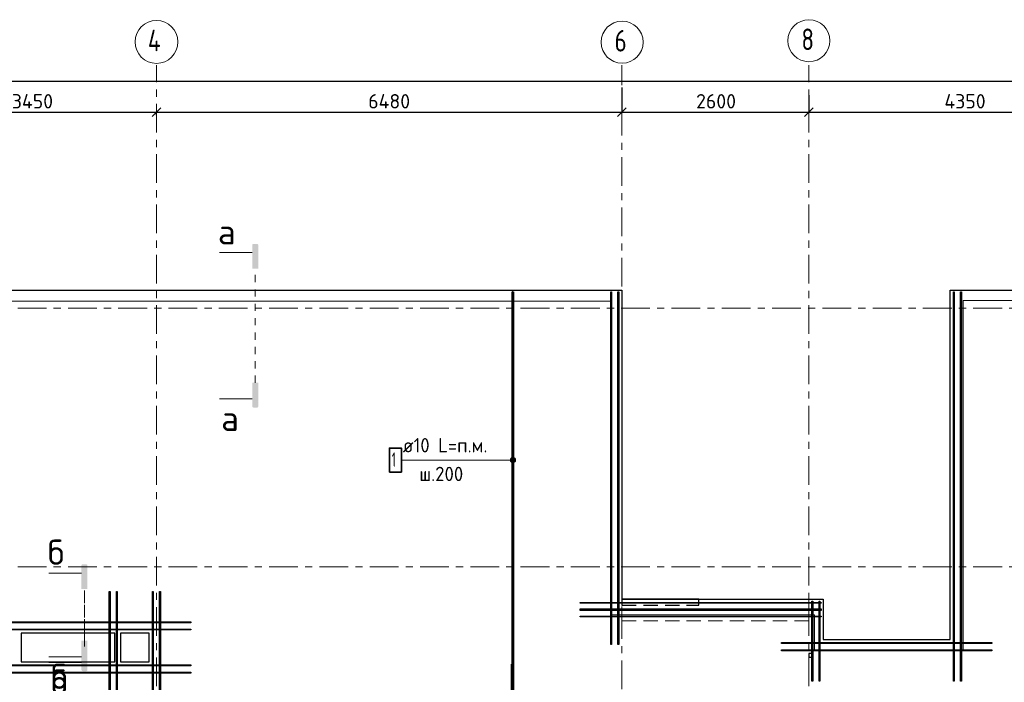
# Model space of a CAD drawing. Header units: metres. Extents: x -38 to 100, y -15 to 21.
# Tile 8 of 90: x 11 to 24, y 11 to 20. Entities that reach past the tile are written whole.
import ezdxf

# ---------------------------------------------------------------- set-up
doc = ezdxf.new("R2010")
doc.units = ezdxf.units.M
doc.header["$PDMODE"] = 65
for name, pattern in [('______11', [0.5, 0.4, -0.05, 0, -0.05]), ('______2', [0.27, 0.2, -0.07]), ('______3', [0.5, 0.4, -0.1]), ('______5', [1.1, 0.8, -0.1, 0.1, -0.1]), ('______9', [0.1, 0, -0.1])]:
    doc.linetypes.add(name, pattern=pattern)
for name, color, linetype, lineweight in [('XR$2$Осевая линия (1)', 7, '______5', 13), ('XR$2$Размерная линия (1)', 7, 'Continuous', 13), ('XR$3$Арм. стержнями нижней зоны', 180, 'Continuous', 35), ('XR$3$Арм.стержн. Доп. арматура', 180, 'Continuous', 35), ('XR$3$Балка (1)', 7, '______3', 13), ('XR$3$ВК__отв в полу 1-2 эт', 220, 'Continuous', 25), ('XR$3$Перекрытие (1)', 7, 'Continuous', 35), ('XR$5$Арм.стержн. Доп. арматура', 180, 'Continuous', 35), ('XR$5$Балка (1)', 7, '______3', 13), ('XR$5$Общий слой (1)_1', 7, 'Continuous', 13), ('XR$5$Перекрытие (1)', 7, 'Continuous', 35)]:
    doc.layers.add(name, color=color, linetype=linetype, lineweight=lineweight)
doc.styles.add('ISOCPEUR', font='txt')
doc.dimstyles.new('DIMSTYLE_3', dxfattribs={"dimtxt": 0.2, "dimasz": 0.2, "dimexe": 0, "dimexo": 0, "dimgap": 0.1, "dimtad": 2, "dimdec": 0, "dimlfac": 1000, "dimrnd": 5, "dimzin": 12, "dimdsep": 46, "dimtxsty": 'ISOCPEUR', "dimblk1": 'ALL_ML_STRICH', "dimblk2": 'ALL_ML_STRICH', "dimsah": 1, "dimcen": 0, "dimclrd": 7, "dimclre": 256, "dimclrt": 7, "dimadec": 0, "dimazin": 0, "dimtfac": 1, "dimtdec": 0, "dimtix": 1, "dimtmove": 2, "dimatfit": 3, "dimfxl": 0, "dimtzin": 0, "dimlwd": 0, "dimlwe": -3, "dimarcsym": 0})

# ---------------------------------------------------------------- blocks, each defined once
blk = doc.blocks.new('ALL_ML_STRICH')
at = {"color": 0, "linetype": 'ByBlock', "lineweight": -2}
for p, q in [((-1, 0), (0.5, 0)), ((-0.3, -0.3), (0.3, 0.3)), ((0, -0.5), (0, 0.5))]:
    blk.add_line(p, q, dxfattribs=at)
blk = doc.blocks.new('*D11')
at = {"layer": 'DEFPOINTS', "color": 7, "linetype": 'Continuous', "lineweight": 13, "transparency": 33554687}
for p in [(0.5, 19.557), (0.5, 19.377), (61.6, 17.12)]:
    blk.add_point(p, dxfattribs=at)
at = {"layer": 'XR$2$Размерная линия (1)', "color": 9, "linetype": 'Continuous', "lineweight": -2, "true_color": 0xc7c7c7, "transparency": 33554687}
for p, q in [((0.5, 19.357), (0.5, 19.557)), ((61.6, 17.14), (61.6, 19.557))]:
    blk.add_line(p, q, dxfattribs=at)
at = {"layer": 'XR$2$Размерная линия (1)', "color": 7, "linetype": 'Continuous', "lineweight": -2, "transparency": 33554687}
blk.add_line((0.5, 19.557), (61.6, 19.557), dxfattribs=at)
at = {"layer": 'XR$2$Размерная линия (1)', "color": 7, "linetype": 'Continuous', "lineweight": 13, "transparency": 33554687, "xscale": 0.2, "yscale": 0.2, "zscale": 0.2, "rotation": 180}
blk.add_blockref('ALL_ML_STRICH', (0.5, 19.557), dxfattribs=at)
at = {"layer": 'XR$2$Размерная линия (1)', "color": 7, "linetype": 'Continuous', "lineweight": 13, "transparency": 33554687, "xscale": 0.2, "yscale": 0.2, "zscale": 0.2}
blk.add_blockref('ALL_ML_STRICH', (61.6, 19.557), dxfattribs=at)
at = {"layer": 'XR$2$Размерная линия (1)', "color": 7, "linetype": 'Continuous', "lineweight": 13, "transparency": 33554687, "insert": (31.1, 19.707), "char_height": 0.2, "width": 1, "attachment_point": 5, "style": 'ISOCPEUR'}
blk.add_mtext('\\A1;{61100}', dxfattribs=at)
blk = doc.blocks.new('*D28')
at = {"layer": 'DEFPOINTS', "color": 7, "linetype": 'Continuous', "lineweight": 13, "transparency": 33554687}
for p in [(9.15, 19.126), (9.15, 19.126), (12.6, 19.061)]:
    blk.add_point(p, dxfattribs=at)
at = {"layer": 'XR$2$Размерная линия (1)', "color": 9, "linetype": 'Continuous', "lineweight": -2, "true_color": 0xc7c7c7, "transparency": 33554687}
for p, q in [((9.15, 19.126), (9.15, 19.126)), ((12.6, 19.081), (12.6, 19.126))]:
    blk.add_line(p, q, dxfattribs=at)
at = {"layer": 'XR$2$Размерная линия (1)', "color": 7, "linetype": 'Continuous', "lineweight": -2, "transparency": 33554687}
blk.add_line((9.15, 19.126), (12.6, 19.126), dxfattribs=at)
at = {"layer": 'XR$2$Размерная линия (1)', "color": 7, "linetype": 'Continuous', "lineweight": 13, "transparency": 33554687, "xscale": 0.2, "yscale": 0.2, "zscale": 0.2, "rotation": 180}
blk.add_blockref('ALL_ML_STRICH', (9.15, 19.126), dxfattribs=at)
at = {"layer": 'XR$2$Размерная линия (1)', "color": 7, "linetype": 'Continuous', "lineweight": 13, "transparency": 33554687, "xscale": 0.2, "yscale": 0.2, "zscale": 0.2}
blk.add_blockref('ALL_ML_STRICH', (12.6, 19.126), dxfattribs=at)
at = {"layer": 'XR$2$Размерная линия (1)', "color": 7, "linetype": 'Continuous', "lineweight": 13, "transparency": 33554687, "insert": (10.875, 19.276), "char_height": 0.2, "width": 0.8, "attachment_point": 5, "style": 'ISOCPEUR'}
blk.add_mtext('\\A1;{3450}', dxfattribs=at)
blk = doc.blocks.new('*D29')
at = {"layer": 'DEFPOINTS', "color": 7, "linetype": 'Continuous', "lineweight": 13, "transparency": 33554687}
for p in [(19.08, 19.487), (12.6, 19.126), (12.6, 19.061)]:
    blk.add_point(p, dxfattribs=at)
at = {"layer": 'XR$2$Размерная линия (1)', "color": 9, "linetype": 'Continuous', "lineweight": -2, "true_color": 0xc7c7c7, "transparency": 33554687}
for p, q in [((19.08, 19.467), (19.08, 19.126)), ((12.6, 19.081), (12.6, 19.126))]:
    blk.add_line(p, q, dxfattribs=at)
at = {"layer": 'XR$2$Размерная линия (1)', "color": 7, "linetype": 'Continuous', "lineweight": -2, "transparency": 33554687}
blk.add_line((12.6, 19.126), (19.08, 19.126), dxfattribs=at)
at = {"layer": 'XR$2$Размерная линия (1)', "color": 7, "linetype": 'Continuous', "lineweight": 13, "transparency": 33554687, "xscale": 0.2, "yscale": 0.2, "zscale": 0.2, "rotation": 180}
blk.add_blockref('ALL_ML_STRICH', (12.6, 19.126), dxfattribs=at)
at = {"layer": 'XR$2$Размерная линия (1)', "color": 7, "linetype": 'Continuous', "lineweight": 13, "transparency": 33554687, "xscale": 0.2, "yscale": 0.2, "zscale": 0.2}
blk.add_blockref('ALL_ML_STRICH', (19.08, 19.126), dxfattribs=at)
at = {"layer": 'XR$2$Размерная линия (1)', "color": 7, "linetype": 'Continuous', "lineweight": 13, "transparency": 33554687, "insert": (15.84, 19.276), "char_height": 0.2, "width": 0.8, "attachment_point": 5, "style": 'ISOCPEUR'}
blk.add_mtext('\\A1;{6480}', dxfattribs=at)
blk = doc.blocks.new('*D30')
at = {"layer": 'DEFPOINTS', "color": 7, "linetype": 'Continuous', "lineweight": 13, "transparency": 33554687}
for p in [(19.08, 19.487), (21.68, 19.379), (19.08, 19.126)]:
    blk.add_point(p, dxfattribs=at)
at = {"layer": 'XR$2$Размерная линия (1)', "color": 9, "linetype": 'Continuous', "lineweight": -2, "true_color": 0xc7c7c7, "transparency": 33554687}
for p, q in [((19.08, 19.467), (19.08, 19.126)), ((21.68, 19.359), (21.68, 19.126))]:
    blk.add_line(p, q, dxfattribs=at)
at = {"layer": 'XR$2$Размерная линия (1)', "color": 7, "linetype": 'Continuous', "lineweight": -2, "transparency": 33554687}
blk.add_line((19.08, 19.126), (21.68, 19.126), dxfattribs=at)
at = {"layer": 'XR$2$Размерная линия (1)', "color": 7, "linetype": 'Continuous', "lineweight": 13, "transparency": 33554687, "xscale": 0.2, "yscale": 0.2, "zscale": 0.2, "rotation": 180}
blk.add_blockref('ALL_ML_STRICH', (19.08, 19.126), dxfattribs=at)
at = {"layer": 'XR$2$Размерная линия (1)', "color": 7, "linetype": 'Continuous', "lineweight": 13, "transparency": 33554687, "xscale": 0.2, "yscale": 0.2, "zscale": 0.2}
blk.add_blockref('ALL_ML_STRICH', (21.68, 19.126), dxfattribs=at)
at = {"layer": 'XR$2$Размерная линия (1)', "color": 7, "linetype": 'Continuous', "lineweight": 13, "transparency": 33554687, "insert": (20.39, 19.276), "char_height": 0.2, "width": 0.8, "attachment_point": 5, "style": 'ISOCPEUR'}
blk.add_mtext('\\A1;{2600}', dxfattribs=at)
blk = doc.blocks.new('*D31')
at = {"layer": 'DEFPOINTS', "color": 7, "linetype": 'Continuous', "lineweight": 13, "transparency": 33554687}
for p in [(21.68, 19.379), (26.03, 19.379), (21.68, 19.126)]:
    blk.add_point(p, dxfattribs=at)
at = {"layer": 'XR$2$Размерная линия (1)', "color": 9, "linetype": 'Continuous', "lineweight": -2, "true_color": 0xc7c7c7, "transparency": 33554687}
for p, q in [((21.68, 19.359), (21.68, 19.126)), ((26.03, 19.359), (26.03, 19.126))]:
    blk.add_line(p, q, dxfattribs=at)
at = {"layer": 'XR$2$Размерная линия (1)', "color": 7, "linetype": 'Continuous', "lineweight": -2, "transparency": 33554687}
blk.add_line((21.68, 19.126), (26.03, 19.126), dxfattribs=at)
at = {"layer": 'XR$2$Размерная линия (1)', "color": 7, "linetype": 'Continuous', "lineweight": 13, "transparency": 33554687, "xscale": 0.2, "yscale": 0.2, "zscale": 0.2, "rotation": 180}
blk.add_blockref('ALL_ML_STRICH', (21.68, 19.126), dxfattribs=at)
at = {"layer": 'XR$2$Размерная линия (1)', "color": 7, "linetype": 'Continuous', "lineweight": 13, "transparency": 33554687, "xscale": 0.2, "yscale": 0.2, "zscale": 0.2}
blk.add_blockref('ALL_ML_STRICH', (26.03, 19.126), dxfattribs=at)
at = {"layer": 'XR$2$Размерная линия (1)', "color": 7, "linetype": 'Continuous', "lineweight": 13, "transparency": 33554687, "insert": (23.855, 19.276), "char_height": 0.2, "width": 0.8, "attachment_point": 5, "style": 'ISOCPEUR'}
blk.add_mtext('\\A1;{4350}', dxfattribs=at)

msp = doc.modelspace()

# ---------------------------------------------------------------- hatches: boundary and pattern name
at = {"linetype": 'Continuous', "lineweight": 25, "true_color": 0x000000, "transparency": 33554687}
for points in [[(13.9344, 17.2759), (13.9349, 17.2784), (13.9357, 17.2808), (13.9368, 17.2831), (13.9382, 17.2852), (13.9399, 17.2871), (13.9418, 17.2888), (13.944, 17.2902), (13.9463, 17.2914), (13.9487, 17.2922), (13.9512, 17.2927), (13.9537, 17.2929), (13.9982, 17.2929), (14.0008, 17.2927), (14.0033, 17.2922), (14.0057, 17.2914), (14.008, 17.2902), (14.0101, 17.2888), (14.0121, 17.2871), (14.0138, 17.2852), (14.0152, 17.2831), (14.0163, 17.2808), (14.0171, 17.2784), (14.0176, 17.2759), (14.0178, 17.2733), (14.0178, 16.9483), (13.9342, 16.9483), (13.9342, 17.2733)], [(13.9344, 17.2759), (13.9349, 17.2784), (13.9357, 17.2808), (13.9368, 17.2831), (13.9382, 17.2852), (13.9399, 17.2871), (13.9418, 17.2888), (13.944, 17.2902), (13.9463, 17.2914), (13.9487, 17.2922), (13.9512, 17.2927), (13.9537, 17.2929), (13.9982, 17.2929), (14.0008, 17.2927), (14.0033, 17.2922), (14.0057, 17.2914), (14.008, 17.2902), (14.0101, 17.2888), (14.0121, 17.2871), (14.0138, 17.2852), (14.0152, 17.2831), (14.0163, 17.2808), (14.0171, 17.2784), (14.0176, 17.2759), (14.0178, 17.2733), (14.0178, 16.9483), (13.9342, 16.9483), (13.9342, 17.2733)], [(13.9344, 15.0329), (13.9342, 15.0354), (13.9342, 15.3604), (14.0178, 15.3604), (14.0178, 15.0354), (14.0176, 15.0329), (14.0171, 15.0304), (14.0163, 15.028), (14.0152, 15.0257), (14.0138, 15.0235), (14.0121, 15.0216), (14.0101, 15.0199), (14.008, 15.0185), (14.0057, 15.0174), (14.0033, 15.0166), (14.0008, 15.0161), (13.9982, 15.0159), (13.9537, 15.0159), (13.9512, 15.0161), (13.9487, 15.0166), (13.9463, 15.0174), (13.944, 15.0185), (13.9418, 15.0199), (13.9399, 15.0216), (13.9382, 15.0235), (13.9368, 15.0257), (13.9357, 15.028), (13.9349, 15.0304)], [(13.9344, 15.0329), (13.9342, 15.0354), (13.9342, 15.3604), (14.0178, 15.3604), (14.0178, 15.0354), (14.0176, 15.0329), (14.0171, 15.0304), (14.0163, 15.028), (14.0152, 15.0257), (14.0138, 15.0235), (14.0121, 15.0216), (14.0101, 15.0199), (14.008, 15.0185), (14.0057, 15.0174), (14.0033, 15.0166), (14.0008, 15.0161), (13.9982, 15.0159), (13.9537, 15.0159), (13.9512, 15.0161), (13.9487, 15.0166), (13.9463, 15.0174), (13.944, 15.0185), (13.9418, 15.0199), (13.9399, 15.0216), (13.9382, 15.0235), (13.9368, 15.0257), (13.9357, 15.028), (13.9349, 15.0304)], [(11.5577, 12.8196), (11.5582, 12.8221), (11.559, 12.8245), (11.5601, 12.8268), (11.5615, 12.8289), (11.5632, 12.8308), (11.5651, 12.8325), (11.5673, 12.8339), (11.5696, 12.8351), (11.572, 12.8359), (11.5745, 12.8364), (11.577, 12.8366), (11.6216, 12.8366), (11.6241, 12.8364), (11.6266, 12.8359), (11.629, 12.8351), (11.6313, 12.8339), (11.6334, 12.8325), (11.6354, 12.8308), (11.6371, 12.8289), (11.6385, 12.8268), (11.6396, 12.8245), (11.6404, 12.8221), (11.6409, 12.8196), (11.6411, 12.817), (11.6411, 12.492), (11.5575, 12.492), (11.5575, 12.817)], [(11.5577, 12.8196), (11.5582, 12.8221), (11.559, 12.8245), (11.5601, 12.8268), (11.5615, 12.8289), (11.5632, 12.8308), (11.5651, 12.8325), (11.5673, 12.8339), (11.5696, 12.8351), (11.572, 12.8359), (11.5745, 12.8364), (11.577, 12.8366), (11.6216, 12.8366), (11.6241, 12.8364), (11.6266, 12.8359), (11.629, 12.8351), (11.6313, 12.8339), (11.6334, 12.8325), (11.6354, 12.8308), (11.6371, 12.8289), (11.6385, 12.8268), (11.6396, 12.8245), (11.6404, 12.8221), (11.6409, 12.8196), (11.6411, 12.817), (11.6411, 12.492), (11.5575, 12.492), (11.5575, 12.817)]]:
    msp.add_hatch(color=18, dxfattribs=at).paths.add_polyline_path(points, flags=16)
for points in [[(11.5577, 11.4466), (11.5582, 11.4441), (11.559, 11.4417), (11.5601, 11.4394), (11.5615, 11.4372), (11.5632, 11.4353), (11.5651, 11.4336), (11.5673, 11.4322), (11.5696, 11.4311), (11.572, 11.4303), (11.5745, 11.4298), (11.577, 11.4296), (11.6216, 11.4296), (11.6241, 11.4298), (11.6266, 11.4303), (11.629, 11.4311), (11.6313, 11.4322), (11.6334, 11.4336), (11.6354, 11.4353), (11.6371, 11.4372), (11.6385, 11.4394), (11.6396, 11.4417), (11.6404, 11.4441), (11.6409, 11.4466), (11.6411, 11.4491), (11.6411, 11.7741), (11.5575, 11.7741), (11.5575, 11.4491)], [(11.5577, 11.3666), (11.5582, 11.3641), (11.559, 11.3617), (11.5601, 11.3594), (11.5615, 11.3572), (11.5632, 11.3553), (11.5651, 11.3536), (11.5673, 11.3522), (11.5696, 11.3511), (11.572, 11.3503), (11.5745, 11.3498), (11.577, 11.3496), (11.6216, 11.3496), (11.6241, 11.3498), (11.6266, 11.3503), (11.629, 11.3511), (11.6313, 11.3522), (11.6334, 11.3536), (11.6354, 11.3553), (11.6371, 11.3572), (11.6385, 11.3594), (11.6396, 11.3617), (11.6404, 11.3641), (11.6409, 11.3666), (11.6411, 11.3691), (11.6411, 11.6941), (11.5575, 11.6941), (11.5575, 11.3691)]]:
    msp.add_hatch(color=18, dxfattribs=at).paths.add_polyline_path(points)
at = {"layer": 'XR$3$Арм. стержнями нижней зоны', "linetype": 'Continuous', "lineweight": 13, "transparency": 33554687}
for points in [[(17.5303, 14.2673), (17.5303, 14.3048), (17.525, 14.286)], [(17.5303, 14.3048), (17.5438, 14.2538), (17.5438, 14.3183)], [(17.5303, 14.3048), (17.5303, 14.2673), (17.5438, 14.2538)], [(17.5438, 14.3183), (17.5625, 14.2485), (17.5625, 14.3235)], [(17.5438, 14.3183), (17.5438, 14.2538), (17.5625, 14.2485)], [(17.5625, 14.3235), (17.5625, 14.2485), (17.5812, 14.2538)], [(17.5625, 14.3235), (17.5812, 14.2538), (17.5812, 14.3183)], [(17.5812, 14.3183), (17.5812, 14.2538), (17.5948, 14.2673)], [(17.5812, 14.3183), (17.5948, 14.2673), (17.5948, 14.3048)], [(17.5948, 14.3048), (17.5948, 14.2673), (17.6, 14.286)]]:
    msp.add_hatch(color=7, dxfattribs=at).paths.add_polyline_path(points)

# ---------------------------------------------------------------- linework, layer by layer
at = {"color": 7, "linetype": 'Continuous', "lineweight": 13, "transparency": 33554687}
for p, q in [((13.9342, 17.1713), (13.4775, 17.1713)), ((13.9342, 17.1713), (13.4775, 17.1713)), ((13.9342, 15.1374), (13.4775, 15.1374)), ((13.9342, 15.1374), (13.4775, 15.1374)), ((11.5575, 12.715), (11.1008, 12.715)), ((11.5575, 12.715), (11.1008, 12.715)), ((11.5575, 11.5511), (11.1008, 11.5511)), ((11.5575, 11.4711), (11.1008, 11.4711))]:
    msp.add_line(p, q, dxfattribs=at)
at = {"color": 7, "linetype": '______9', "lineweight": 13, "transparency": 33554687}
for p, q in [((13.976, 15.3604), (13.976, 16.9483)), ((13.976, 15.3604), (13.976, 16.9483)), ((11.5993, 11.7741), (11.5993, 12.492)), ((11.5993, 11.6941), (11.5993, 12.492))]:
    msp.add_line(p, q, dxfattribs=at)
at = {"layer": 'XR$2$Осевая линия (1)', "color": 253, "linetype": '______11', "lineweight": 13, "true_color": 0xa0a0a0, "transparency": 33554687}
for p, q in [((12.6, 8.34), (12.6, 19.78)), ((19.08, 7.6), (19.08, 19.78)), ((21.68, 8.34), (21.68, 19.78)), ((-2.63, 16.4), (62.6, 16.4)), ((-2.63, 12.8), (62.6, 12.8))]:
    msp.add_line(p, q, dxfattribs=at)
at = {"layer": 'XR$2$Осевая линия (1)', "color": 7, "linetype": 'Continuous', "lineweight": 13, "transparency": 33554687}
for centre, radius in [((12.6013, 20.1017), 0.2988), ((19.0824, 20.0981), 0.2924), ((21.6824, 20.1181), 0.2924)]:
    msp.add_circle(centre, radius, dxfattribs=at)
at = {"layer": 'XR$3$Арм. стержнями нижней зоны', "color": 7, "linetype": 'Continuous', "lineweight": 13, "transparency": 33554687}
for p, q in [((16.0099, 14.286), (17.2899, 14.286)), ((17.2899, 14.286), (17.5625, 14.286)), ((17.525, 14.286), (17.525, 14.286)), ((17.5625, 14.3235), (17.5625, 14.3235)), ((17.6, 14.286), (17.6, 14.286)), ((17.5625, 14.2485), (17.5625, 14.2485))]:
    msp.add_line(p, q, dxfattribs=at)
at = {"layer": 'XR$3$Арм. стержнями нижней зоны', "color": 4, "linetype": 'Continuous', "lineweight": 50, "transparency": 33554687}
for points in [[(17.5675, 16.6252), (17.5675, 10.7752), (17.5575, 10.7752), (17.5575, 16.6252), (17.5675, 16.6252)], [(17.5575, 11.4452), (17.5575, -0.225), (17.5475, -0.225), (17.5475, 11.4452), (17.5575, 11.4452)]]:
    msp.add_lwpolyline(points, dxfattribs=at)
at = {"layer": 'XR$3$Арм. стержнями нижней зоны', "color": 7, "linetype": 'Continuous', "lineweight": 35, "transparency": 33554687}
msp.add_lwpolyline([(15.8432, 14.1194), (16.0099, 14.1194), (16.0099, 14.4527), (15.8432, 14.4527), (15.8432, 14.1194)], dxfattribs=at)
at = {"layer": 'XR$3$Арм. стержнями нижней зоны', "color": 7, "linetype": 'Continuous', "lineweight": 13, "transparency": 33554687}
msp.add_circle((17.5625, 14.286), 0.0375, dxfattribs=at)
at = {"layer": 'XR$3$Арм.стержн. Доп. арматура', "color": 34, "linetype": 'Continuous', "lineweight": 25, "transparency": 33554687}
for points in [[(18.9244, 11.7203), (18.9244, 16.6252), (18.9364, 16.6252), (18.9364, 11.7203), (18.9244, 11.7203)], [(18.9244, 11.7203), (18.9244, 16.6252), (18.9364, 16.6252), (18.9364, 11.7203), (18.9244, 11.7203)], [(19.0244, 11.7203), (19.0244, 16.6252), (19.0364, 16.6252), (19.0364, 11.7203), (19.0244, 11.7203)], [(19.0244, 11.7203), (19.0244, 16.6252), (19.0364, 16.6252), (19.0364, 11.7203), (19.0244, 11.7203)], [(23.6939, 11.2103), (23.694, 16.6252), (23.706, 16.6252), (23.7059, 11.2103), (23.6939, 11.2103)], [(23.6939, 11.2103), (23.694, 16.6252), (23.706, 16.6252), (23.7059, 11.2103), (23.6939, 11.2103)], [(23.7939, 11.2103), (23.794, 16.6252), (23.806, 16.6252), (23.8059, 11.2103), (23.7939, 11.2103)], [(23.7939, 11.2103), (23.794, 16.6252), (23.806, 16.6252), (23.8059, 11.2103), (23.7939, 11.2103)], [(11.9441, 10.9002), (11.9441, 12.4602), (11.9561, 12.4602), (11.9561, 10.9002), (11.9441, 10.9002)], [(11.9441, 10.9002), (11.9441, 12.4602), (11.9561, 12.4602), (11.9561, 10.9002), (11.9441, 10.9002)], [(12.0441, 10.9002), (12.0441, 12.4602), (12.0561, 12.4602), (12.0561, 10.9002), (12.0441, 10.9002)], [(12.0441, 10.9002), (12.0441, 12.4602), (12.0561, 12.4602), (12.0561, 10.9002), (12.0441, 10.9002)], [(12.544, 10.9002), (12.544, 12.4602), (12.556, 12.4602), (12.556, 10.9002), (12.544, 10.9002)], [(12.544, 10.9002), (12.544, 12.4602), (12.556, 12.4602), (12.556, 10.9002), (12.544, 10.9002)], [(12.644, 10.9002), (12.644, 12.4602), (12.656, 12.4602), (12.656, 10.9002), (12.644, 10.9002)], [(12.644, 10.9002), (12.644, 12.4602), (12.656, 12.4602), (12.656, 10.9002), (12.644, 10.9002)], [(18.5, 12.2162), (21.855, 12.2162), (21.855, 12.2042), (18.5, 12.2042), (18.5, 12.2162)], [(18.5, 12.2162), (21.855, 12.2162), (21.855, 12.2042), (18.5, 12.2042), (18.5, 12.2162)], [(21.7364, 12.3253), (21.7363, 11.2103), (21.7243, 11.2103), (21.7244, 12.3253), (21.7364, 12.3253)], [(21.7364, 12.3253), (21.7363, 11.2103), (21.7243, 11.2103), (21.7244, 12.3253), (21.7364, 12.3253)], [(21.8364, 12.3253), (21.8363, 11.2103), (21.8243, 11.2103), (21.8244, 12.3253), (21.8364, 12.3253)], [(21.8364, 12.3253), (21.8363, 11.2103), (21.8243, 11.2103), (21.8244, 12.3253), (21.8364, 12.3253)], [(18.5, 12.1162), (21.855, 12.1162), (21.855, 12.1042), (18.5, 12.1042), (18.5, 12.1162)], [(18.5, 12.1162), (21.855, 12.1162), (21.855, 12.1042), (18.5, 12.1042), (18.5, 12.1162)], [(13.08, 12.0242), (11.52, 12.0242), (11.52, 12.0362), (13.08, 12.0362), (13.08, 12.0242)], [(13.08, 12.0242), (11.52, 12.0242), (11.52, 12.0362), (13.08, 12.0362), (13.08, 12.0242)], [(13.08, 11.9242), (11.52, 11.9242), (11.52, 11.9362), (13.08, 11.9362), (13.08, 11.9242)], [(13.08, 11.9242), (11.52, 11.9242), (11.52, 11.9362), (13.08, 11.9362), (13.08, 11.9242)], [(24.2303, 11.7347), (21.3, 11.7346), (21.3, 11.7466), (24.2303, 11.7467), (24.2303, 11.7347)], [(24.2303, 11.7347), (21.3, 11.7346), (21.3, 11.7466), (24.2303, 11.7467), (24.2303, 11.7347)], [(24.2303, 11.6347), (21.3, 11.6346), (21.3, 11.6466), (24.2303, 11.6467), (24.2303, 11.6347)], [(24.2303, 11.6347), (21.3, 11.6346), (21.3, 11.6466), (24.2303, 11.6467), (24.2303, 11.6347)], [(13.08, 11.4242), (11.52, 11.4242), (11.52, 11.4362), (13.08, 11.4362), (13.08, 11.4242)], [(13.08, 11.4242), (11.52, 11.4242), (11.52, 11.4362), (13.08, 11.4362), (13.08, 11.4242)], [(13.08, 11.3242), (11.52, 11.3242), (11.52, 11.3362), (13.08, 11.3362), (13.08, 11.3242)], [(13.08, 11.3242), (11.52, 11.3242), (11.52, 11.3362), (13.08, 11.3362), (13.08, 11.3242)]]:
    msp.add_lwpolyline(points, dxfattribs=at)
at = {"layer": 'XR$3$Балка (1)', "color": 7, "linetype": '______2', "lineweight": 25, "transparency": 33554687}
for p, q in [((20.1499, 12.3502), (19.0799, 12.3502)), ((20.1499, 12.2702), (20.1499, 12.3502)), ((20.1499, 12.3502), (21.6799, 12.3502)), ((19.0799, 12.2702), (20.1499, 12.2702))]:
    msp.add_line(p, q, dxfattribs=at)
at = {"layer": 'XR$3$ВК__отв в полу 1-2 эт', "color": 7, "linetype": 'Continuous', "lineweight": 13, "transparency": 33554687}
msp.add_lwpolyline([(0.4913, -0.2255), (0.4913, 16.4945), (18.9313, 16.4945), (18.9313, 12.1345), (21.7613, 12.1345), (21.7613, 11.6345), (23.8313, 11.6345), (23.8313, 16.5045), (32.4113, 16.5045), (32.4113, 9.0745)], dxfattribs=at)
at = {"layer": 'XR$3$Перекрытие (1)', "color": 7, "linetype": 'Continuous', "lineweight": 25, "transparency": 33554687}
for p, q in [((0.25, 16.6502), (19.08, 16.6502)), ((19.08, 16.6502), (19.0799, 12.3502)), ((23.6503, 11.7903), (23.6503, 16.6502)), ((23.6503, 16.6502), (26.03, 16.6502)), ((19.0799, 12.3502), (19.0799, 12.2702)), ((21.6799, 12.3502), (21.8799, 12.3502)), ((21.8799, 12.3502), (21.88, 11.7903)), ((12.1001, 11.8802), (12.1001, 11.4802)), ((12.5001, 11.8802), (12.1001, 11.8802)), ((12.5001, 11.4802), (12.5001, 11.8802)), ((21.88, 11.7903), (23.6503, 11.7903)), ((21.68, 11.5937), (21.68, 11.5437)), ((21.73, 11.5937), (21.68, 11.5937)), ((21.68, 11.5437), (21.73, 11.5437)), ((21.73, 11.5437), (21.73, 11.5937)), ((12.1001, 11.4802), (12.5001, 11.4802))]:
    msp.add_line(p, q, dxfattribs=at)
at = {"layer": 'XR$3$Перекрытие (1)', "color": 7, "linetype": '______2', "lineweight": 18, "transparency": 33554687}
for p, q in [((21.6799, 12.3502), (21.6799, 12.0502)), ((19.0799, 12.0502), (19.0799, 12.2702)), ((21.6799, 12.0502), (19.0799, 12.0502))]:
    msp.add_line(p, q, dxfattribs=at)
at = {"layer": 'XR$5$Арм.стержн. Доп. арматура', "color": 34, "linetype": 'Continuous', "lineweight": 25, "transparency": 33554687}
for points in [[(18.9244, 11.7203), (18.9244, 16.6252), (18.9364, 16.6252), (18.9364, 11.7203), (18.9244, 11.7203)], [(18.9244, 11.7203), (18.9244, 16.6252), (18.9364, 16.6252), (18.9364, 11.7203), (18.9244, 11.7203)], [(19.0244, 11.7203), (19.0244, 16.6252), (19.0364, 16.6252), (19.0364, 11.7203), (19.0244, 11.7203)], [(19.0244, 11.7203), (19.0244, 16.6252), (19.0364, 16.6252), (19.0364, 11.7203), (19.0244, 11.7203)], [(23.6939, 11.2103), (23.694, 16.6252), (23.706, 16.6252), (23.7059, 11.2103), (23.6939, 11.2103)], [(23.6939, 11.2103), (23.694, 16.6252), (23.706, 16.6252), (23.7059, 11.2103), (23.6939, 11.2103)], [(23.7939, 11.2103), (23.794, 16.6252), (23.806, 16.6252), (23.8059, 11.2103), (23.7939, 11.2103)], [(23.7939, 11.2103), (23.794, 16.6252), (23.806, 16.6252), (23.8059, 11.2103), (23.7939, 11.2103)], [(12.0442, 10.9002), (12.0442, 12.4602), (12.0562, 12.4602), (12.0562, 10.9002), (12.0442, 10.9002)], [(12.0442, 10.9002), (12.0442, 12.4602), (12.0562, 12.4602), (12.0562, 10.9002), (12.0442, 10.9002)], [(12.544, 10.9002), (12.544, 12.4602), (12.556, 12.4602), (12.556, 10.9002), (12.544, 10.9002)], [(12.544, 10.9002), (12.544, 12.4602), (12.556, 12.4602), (12.556, 10.9002), (12.544, 10.9002)], [(12.644, 10.9002), (12.644, 12.4602), (12.656, 12.4602), (12.656, 10.9002), (12.644, 10.9002)], [(12.644, 10.9002), (12.644, 12.4602), (12.656, 12.4602), (12.656, 10.9002), (12.644, 10.9002)], [(18.5, 12.3067), (21.855, 12.3066), (21.855, 12.2946), (18.5, 12.2947), (18.5, 12.3067)], [(18.5, 12.3067), (21.855, 12.3066), (21.855, 12.2946), (18.5, 12.2947), (18.5, 12.3067)], [(18.5, 12.2067), (21.855, 12.2066), (21.855, 12.1946), (18.5, 12.1947), (18.5, 12.2067)], [(18.5, 12.2067), (21.855, 12.2066), (21.855, 12.1946), (18.5, 12.1947), (18.5, 12.2067)], [(21.7364, 12.3253), (21.7363, 11.2103), (21.7243, 11.2103), (21.7244, 12.3253), (21.7364, 12.3253)], [(21.7364, 12.3253), (21.7363, 11.2103), (21.7243, 11.2103), (21.7244, 12.3253), (21.7364, 12.3253)], [(21.8364, 12.3253), (21.8363, 11.2103), (21.8243, 11.2103), (21.8244, 12.3253), (21.8364, 12.3253)], [(21.8364, 12.3253), (21.8363, 11.2103), (21.8243, 11.2103), (21.8244, 12.3253), (21.8364, 12.3253)], [(13.08, 12.0242), (10.1394, 12.0242), (10.1394, 12.0362), (13.08, 12.0362), (13.08, 12.0242)], [(13.08, 12.0242), (10.1394, 12.0242), (10.1394, 12.0362), (13.08, 12.0362), (13.08, 12.0242)], [(13.08, 11.9242), (10.1394, 11.9242), (10.1394, 11.9362), (13.08, 11.9362), (13.08, 11.9242)], [(13.08, 11.9242), (10.1394, 11.9242), (10.1394, 11.9362), (13.08, 11.9362), (13.08, 11.9242)], [(24.2303, 11.7347), (21.3, 11.7346), (21.3, 11.7466), (24.2303, 11.7467), (24.2303, 11.7347)], [(24.2303, 11.7347), (21.3, 11.7346), (21.3, 11.7466), (24.2303, 11.7467), (24.2303, 11.7347)], [(24.2303, 11.6347), (21.3, 11.6346), (21.3, 11.6466), (24.2303, 11.6467), (24.2303, 11.6347)], [(24.2303, 11.6347), (21.3, 11.6346), (21.3, 11.6466), (24.2303, 11.6467), (24.2303, 11.6347)], [(13.08, 11.4242), (10.1394, 11.4242), (10.1394, 11.4362), (13.08, 11.4362), (13.08, 11.4242)], [(13.08, 11.4242), (10.1394, 11.4242), (10.1394, 11.4362), (13.08, 11.4362), (13.08, 11.4242)], [(13.08, 11.3242), (10.1394, 11.3242), (10.1394, 11.3362), (13.08, 11.3362), (13.08, 11.3242)], [(13.08, 11.3242), (10.1394, 11.3242), (10.1394, 11.3362), (13.08, 11.3362), (13.08, 11.3242)]]:
    msp.add_lwpolyline(points, dxfattribs=at)
at = {"layer": 'XR$5$Балка (1)', "color": 7, "linetype": '______2', "lineweight": 25, "transparency": 33554687}
for p, q in [((20.1499, 12.2702), (20.1499, 12.3502)), ((19.0799, 12.2702), (20.1499, 12.2702))]:
    msp.add_line(p, q, dxfattribs=at)
at = {"layer": 'XR$5$Общий слой (1)_1', "color": 7, "linetype": 'Continuous', "lineweight": 13, "transparency": 33554687}
msp.add_lwpolyline([(0.4913, -0.2255), (0.4913, 16.4945), (18.9313, 16.4945), (18.9313, 12.1345), (21.7613, 12.1345), (21.7613, 11.6345), (23.8313, 11.6345), (23.8313, 16.5045), (32.4113, 16.5045), (32.4113, 9.0745)], dxfattribs=at)
at = {"layer": 'XR$5$Перекрытие (1)', "color": 7, "linetype": 'Continuous', "lineweight": 25, "transparency": 33554687}
for p, q in [((0.25, 16.6502), (19.08, 16.6502)), ((19.08, 16.6502), (19.08, 12.3503)), ((23.6503, 11.7903), (23.6503, 16.6502)), ((23.6503, 16.6502), (32.675, 16.6502)), ((19.0799, 12.3502), (19.0799, 12.2702)), ((20.1499, 12.3502), (19.0799, 12.3502)), ((19.08, 12.3503), (21.88, 12.3503)), ((21.88, 12.3503), (21.88, 11.7903)), ((10.7194, 11.8802), (10.7194, 11.4802)), ((12.0194, 11.8802), (10.7194, 11.8802)), ((12.0194, 11.4802), (12.0194, 11.8802)), ((12.1001, 11.8802), (12.1001, 11.4802)), ((12.5001, 11.8802), (12.1001, 11.8802)), ((12.5001, 11.4802), (12.5001, 11.8802)), ((21.88, 11.7903), (23.6503, 11.7903)), ((21.68, 11.5937), (21.68, 11.5437)), ((21.73, 11.5937), (21.68, 11.5937)), ((21.68, 11.5437), (21.73, 11.5437)), ((21.73, 11.5437), (21.73, 11.5937)), ((10.7194, 11.4802), (12.0194, 11.4802)), ((12.1001, 11.4802), (12.5001, 11.4802))]:
    msp.add_line(p, q, dxfattribs=at)
at = {"layer": 'XR$5$Перекрытие (1)', "color": 7, "linetype": '______2', "lineweight": 18, "transparency": 33554687}
for p, q in [((20.1499, 12.3502), (21.6799, 12.3502)), ((21.6799, 12.3502), (21.6799, 12.0502)), ((19.0799, 12.0502), (19.0799, 12.2702)), ((21.6799, 12.0502), (19.0799, 12.0502))]:
    msp.add_line(p, q, dxfattribs=at)

# ---------------------------------------------------------------- texts
at = {"color": 7, "linetype": 'Continuous', "lineweight": 13, "transparency": 33554687, "char_height": 0.35, "attachment_point": 5, "style": 'ISOCPEUR'}
for s, insert, width in [('\\A1;{\\fISOCPEUR|i0|b0;\\H0.350000;\\W1.000000;\\C7;а}\\P', (13.5801, 17.4604), 0.42), ('\\A1;{\\fISOCPEUR|i0|b0;\\H0.350000;\\W1.000000;\\C7;а}\\P', (13.5801, 17.4604), 0.42), ('\\A1;{\\fISOCPEUR|i0|b0;\\H0.350000;\\W1.000000;\\C7;а}\\P', (13.6245, 14.8652), 0.42), ('\\A1;{\\fISOCPEUR|i0|b0;\\H0.350000;\\W1.000000;\\C7;а}\\P', (13.6245, 14.8652), 0.42), ('\\A1;{\\fISOCPEUR|i0|b0;\\H0.350000;\\W1.000000;\\C7;б}\\P', (11.2034, 13.0041), 0.381111), ('\\A1;{\\fISOCPEUR|i0|b0;\\H0.350000;\\W1.000000;\\C7;б}\\P', (11.2034, 13.0041), 0.381111), ('\\A1;{\\fISOCPEUR|i0|b0;\\H0.350000;\\W1.000000;\\C7;б}\\P', (11.2478, 11.2789), 0.381111), ('\\A1;{\\fISOCPEUR|i0|b0;\\H0.350000;\\W1.000000;\\C7;б}\\P', (11.2478, 11.1989), 0.381111)]:
    msp.add_mtext(s, dxfattribs=dict(at, insert=insert, width=width))
at = {"layer": 'XR$2$Осевая линия (1)', "color": 7, "linetype": 'Continuous', "lineweight": 13, "transparency": 33554687, "char_height": 0.3, "attachment_point": 7, "style": 'ISOCPEUR'}
for s, insert, width in [('\\W0.78;8', (21.5774, 19.9876), 0.326407), ('\\W0.80;4', (12.4813, 19.9712), 0.359833), ('\\W0.78;6', (18.9774, 19.9676), 0.326407)]:
    msp.add_mtext(s, dxfattribs=dict(at, insert=insert, width=width))
at = {"layer": 'XR$3$Арм. стержнями нижней зоны', "color": 7, "linetype": 'Continuous', "lineweight": 25, "transparency": 33554687, "char_height": 0.2, "attachment_point": 7, "style": 'ISOCPEUR'}
for s, insert, width in [('\\W0.94;ø10 L=п.м.', (16.0299, 14.3927), 1.333221), ('\\W0.56;1', (15.8765, 14.1927), 0.155556), ('\\W0.95;ш.200 ', (16.2599, 13.9927), 0.874664)]:
    msp.add_mtext(s, dxfattribs=dict(at, insert=insert, width=width))

# ---------------------------------------------------------------- dimensions: what is measured, and where the dimension line sits
at = {"layer": 'XR$2$Размерная линия (1)', "color": 7, "linetype": 'Continuous', "lineweight": 13, "transparency": 33554687}
for base, p1, p2, picture, middle in [((61.6, 19.5574), (0.5, 19.3568), (61.6, 17.1397), '*D11', (31.1, 19.7074)), ((19.08, 19.1261), (12.6, 19.0812), (19.08, 19.4674), '*D29', (15.84, 19.2761)), ((21.68, 19.1261), (19.08, 19.4674), (21.68, 19.359), '*D30', (20.39, 19.2761)), ((12.6, 19.1261), (9.15, 19.1261), (12.6, 19.0812), '*D28', (10.875, 19.2761)), ((26.03, 19.1261), (21.68, 19.359), (26.03, 19.359), '*D31', (23.855, 19.2761))]:
    dim = msp.add_linear_dim(base=base, p1=p1, p2=p2, dimstyle='DIMSTYLE_3', override={"dimpost": '<>', "dimclrd": 7, "dimclre": 9, "dimclrt": 7, "dimlwd": 0, "dimlwe": 65533}, dxfattribs=at)
    dim.commit()
    dim.dimension.update_dxf_attribs({"geometry": picture, "text_midpoint": middle, "dimtype": 160})

doc.saveas('drawing.dxf')
